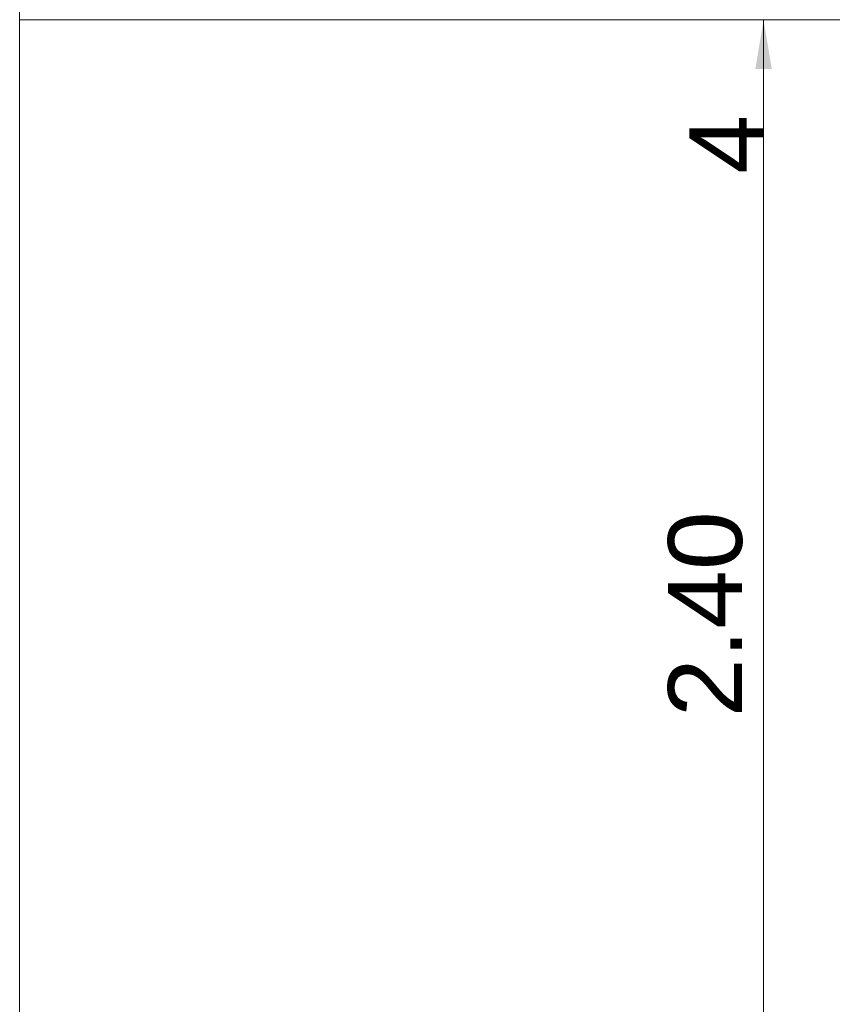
# Model space of a CAD drawing. Extents: x -25320 to 294860, y -9059 to 10983.
# Tile 30 of 58: x 5554 to 7205, y 401 to 2400. Entities that reach past the tile are written whole.
import ezdxf

# ---------------------------------------------------------------- set-up
doc = ezdxf.new("R2010")
doc.units = 0
doc.header["$MEASUREMENT"] = 0
doc.layers.add('COUPE', color=7, linetype='Continuous', lineweight=0)
doc.styles.add('STYLE_GENERE_3', font='swissc.ttf', dxfattribs={"width": 1.25})

msp = doc.modelspace()

# ---------------------------------------------------------------- linework, layer by layer
at = {"layer": 'COUPE', "linetype": 'Continuous', "lineweight": 20}
for p, q in [((5554.3, 0), (5554.3, 2703.1)), ((11541.2, 2400), (5554.3, 2400))]:
    msp.add_line(p, q, dxfattribs=at)
at = {"layer": 'COUPE'}
for p, q in [((7065.2, 2094.5), (7065.2, 2400)), ((7065.2, 2300), (7065.2, 103.2)), ((7065.2, 2300), (7065.2, 2200))]:
    msp.add_line(p, q, dxfattribs=at)
msp.add_solid([(7048.5, 2300), (7081.9, 2300), (7065.2, 2400)], dxfattribs=at)
msp.add_solid([(7048.5, 2300), (7081.9, 2300), (7065.2, 2400)], dxfattribs=at)

# ---------------------------------------------------------------- texts
at = {"layer": 'COUPE', "style": 'STYLE_GENERE_3', "width": 1.25}
for s, p in [('4', (7064.7, 2086.9)), ('2.40', (7021.3, 983.9))]:
    msp.add_text(s, height=150, rotation=90, dxfattribs=at).set_placement(p)

doc.saveas('drawing.dxf')
